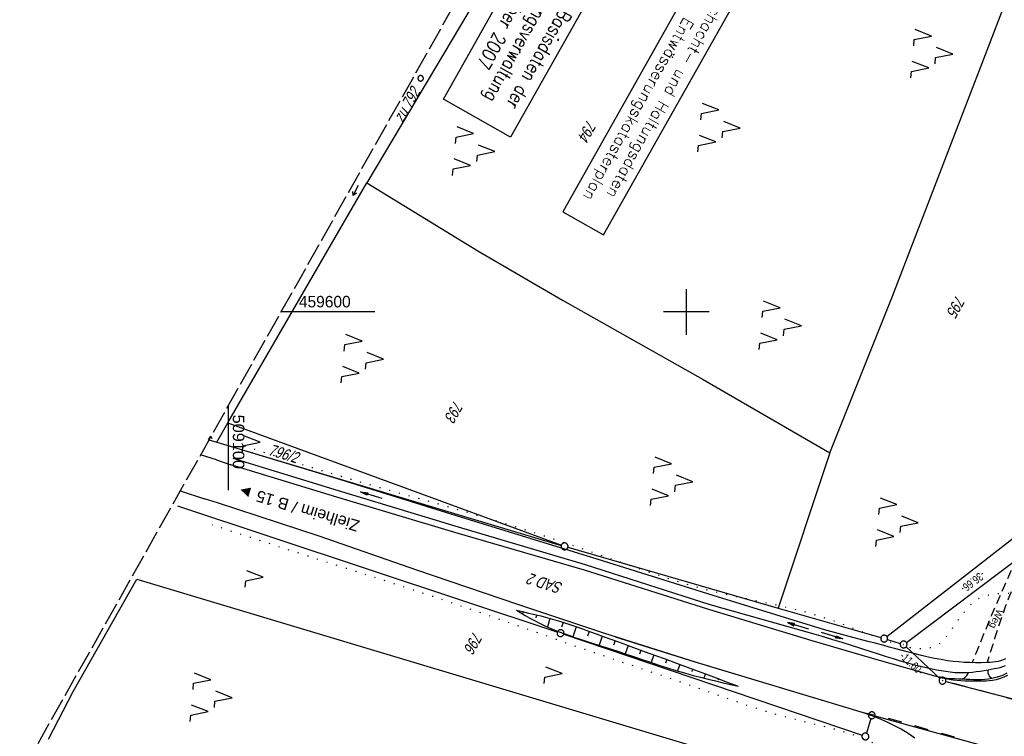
# Model space of a CAD drawing. Extents: x 509054 to 510069, y 459212 to 460305.
# Tile 2 of 66: x 509054 to 509269, y 459507 to 459664. Entities that reach past the tile are written whole.
import ezdxf

# ---------------------------------------------------------------- set-up
doc = ezdxf.new("R2010")
doc.units = 0
doc.header["$LTSCALE"] = 10
doc.header["$MEASUREMENT"] = 0
for name, pattern in [('AUSGEZOGEN', [0]), ('LT00', [0]), ('LT02', [0.4, 0.2, -0.2]), ('LT07', [0.22, 0.02, -0.2]), ('LT11', [0.3, 0.2, -0.1]), ('LT14', [0.6, 0.5, -0.1])]:
    doc.linetypes.add(name, pattern=pattern)
doc.layers.get('0').update_dxf_attribs({"linetype": 'LT00'})
for name, color, linetype in [('--EK_FBR', 1, 'LT00'), ('--EL_DFK_AB_L', 21, 'LT00'), ('--EL_DFK_AB_P', 7, 'LT00'), ('--EL_TEXT_KASTEN', 182, 'Continuous'), ('ABSTAND', 8, 'LT00'), ('DFK_AB_L', 21, 'LT00'), ('DFK_AB_P', 7, 'LT00'), ('DFK_BES-WEGE', 255, 'LT00'), ('DFK_FLUR_NR', 250, 'LT00'), ('DFK_GZPKT', 250, 'LT00'), ('DFK_KATASTER', 250, 'LT00'), ('DFK_NUTZUNG', 250, 'LT00'), ('DFK_STAND', 22, 'LT00'), ('DFK_TOPO-ANL', 252, 'LT00'), ('DFK_VERMPKT', 252, 'LT00'), ('FELDWEG_TEXT', 250, 'Continuous'), ('ORTSRICHTUNG', 7, 'Continuous'), ('PFEIL', 140, 'AUSGEZOGEN'), ('V110_AFBR_BAB', 250, 'LT00'), ('V110_BOESCH', 250, 'LT00'), ('V110_BOSCHUNG', 250, 'LT00'), ('V110_ERDWEG', 250, 'LT11'), ('V110_GEHOELZ', 250, 'LT07'), ('V110_GRABEN', 250, 'LT00'), ('V110_LD_MARK', 250, 'LT00'), ('V110_LG_MARK', 250, 'LT02'), ('V110_RASTER', 250, 'LT00')]:
    doc.layers.add(name, color=color, linetype=linetype)
doc.layers.add('-BLATT_110-RAND', color=7, linetype='LT14', plot=False)
doc.styles.add('Beschrift', font='ARIAL.TTF')
doc.styles.add('ROMANS', font='romans.shx', dxfattribs={"width": 0.8})
doc.styles.get("Standard").update_dxf_attribs({"font": 'ARIAL.TTF'})
doc.styles.add('Versorgungsltg', font='ARIAL.TTF', dxfattribs={"width": 0.8, "height": 2})

# ---------------------------------------------------------------- blocks, each defined once
blk = doc.blocks.new('SYMB7050')
at = {"color": 0, "linetype": 'ByBlock'}
blk.add_lwpolyline([(0, 0), (0, 0.093), (0.046, 0.058)], dxfattribs=at)
blk = doc.blocks.new('SYMB7010')
at = {"color": 0, "linetype": 'ByBlock'}
for points in [[(-0.031408, 0.499213), (-0.093728, 0.49134), (-0.15457, 0.475719), (-0.212975, 0.452595), (-0.268021, 0.422333), (-0.31884, 0.385411), (-0.36463, 0.342411), (-0.40467, 0.29401), (-0.438329, 0.240973), (-0.465074, 0.184136), (-0.484486, 0.124395), (-0.496256, 0.062692), (-0.5002, 0)], [(-0.5002, 0), (-0.496256, -0.062692), (-0.484486, -0.124395), (-0.465075, -0.184136), (-0.438329, -0.240973), (-0.404671, -0.29401), (-0.36463, -0.342411), (-0.31884, -0.385411), (-0.268021, -0.422333), (-0.212975, -0.452595), (-0.154571, -0.475719), (-0.093728, -0.49134), (-0.031408, -0.499213), (0.031408, -0.499213)], [(0.5002, 0), (0.496256, 0.062692), (0.484485, 0.124395), (0.465074, 0.184136), (0.438329, 0.240973), (0.40467, 0.29401), (0.36463, 0.342411), (0.31884, 0.385411), (0.268021, 0.422333), (0.212975, 0.452595), (0.15457, 0.475719), (0.093728, 0.49134), (0.031408, 0.499213), (-0.031408, 0.499213)], [(0.031408, -0.499213), (0.093728, -0.491341), (0.15457, -0.475719), (0.212975, -0.452595), (0.268021, -0.422333), (0.31884, -0.385411), (0.36463, -0.342411), (0.404671, -0.294011), (0.438329, -0.240974), (0.465075, -0.184136), (0.484486, -0.124395), (0.496256, -0.062692), (0.500201, 0)]]:
    blk.add_lwpolyline(points, dxfattribs=at)
blk = doc.blocks.new('SYMB0003')
at = {"color": 0, "linetype": 'ByBlock'}
for p, q in [((-0.015712, 0), (0.010166, 0.012015)), ((0, -0.021257), (-0.015712, 0)), ((0.010166, 0.012015), (0, -0.021257))]:
    blk.add_line(p, q, dxfattribs=at)
for points in [[(-0.031395, 0.499013), (-0.093691, 0.491144), (-0.154509, 0.475528), (-0.21289, 0.452414), (-0.267913, 0.422164), (-0.318712, 0.385257), (-0.364484, 0.342274), (-0.404509, 0.293893), (-0.438154, 0.240877), (-0.464888, 0.184062), (-0.484292, 0.124345), (-0.496058, 0.062667), (-0.5, 0)], [(-0.5, 0), (-0.496058, -0.062667), (-0.484292, -0.124345), (-0.464888, -0.184062), (-0.438154, -0.240877), (-0.404509, -0.293893), (-0.364485, -0.342274), (-0.318712, -0.385257), (-0.267914, -0.422164), (-0.21289, -0.452414), (-0.154509, -0.475529), (-0.093691, -0.491144), (-0.031395, -0.499014), (0.031395, -0.499014)], [(0.5, 0), (0.496057, 0.062667), (0.484292, 0.124345), (0.464888, 0.184062), (0.438153, 0.240877), (0.404509, 0.293893), (0.364484, 0.342274), (0.318712, 0.385257), (0.267913, 0.422164), (0.21289, 0.452414), (0.154509, 0.475528), (0.093691, 0.491144), (0.031395, 0.499013), (-0.031395, 0.499013)], [(0.031395, -0.499014), (0.093691, -0.491144), (0.154509, -0.475529), (0.21289, -0.452414), (0.267914, -0.422164), (0.318712, -0.385257), (0.364485, -0.342274), (0.404509, -0.293893), (0.438154, -0.240877), (0.464889, -0.184062), (0.484292, -0.124345), (0.496058, -0.062667), (0.5, 0)]]:
    blk.add_lwpolyline(points, dxfattribs=at)
blk = doc.blocks.new('SYMB7222')
at = {"color": 0, "linetype": 'ByBlock'}
blk.add_line((0, 0.185), (-0.11, -0.185), dxfattribs=at)
blk.add_lwpolyline([(0.25, -0.185), (0.11, -0.185), (0, 0.185)], dxfattribs=at)
blk = doc.blocks.new('SYMB7241')
at = {"color": 0, "linetype": 'ByBlock'}
for p, q in [((0, 0), (-0.26, 0)), ((-0.08, 0.045), (0, 0)), ((0, 0), (-0.08, -0.045))]:
    blk.add_line(p, q, dxfattribs=at)
blk = doc.blocks.new('SYMB7221')
at = {"color": 0, "linetype": 'ByBlock'}
for p, q in [((0, 0.435), (-0.11, 0.065)), ((0.11, 0.065), (0, 0.435)), ((0.25, 0.065), (0.11, 0.065)), ((-0.35, -0.065), (-0.46, -0.435)), ((0.35, -0.065), (0.24, -0.435))]:
    blk.add_line(p, q, dxfattribs=at)
for points in [[(-0.1, -0.435), (-0.24, -0.435), (-0.35, -0.065)], [(0.6, -0.435), (0.46, -0.435), (0.35, -0.065)]]:
    blk.add_lwpolyline(points, dxfattribs=at)
blk = doc.blocks.new('Pfreil3')
at = {"layer": 'PFEIL'}
blk.add_hatch(color=256, dxfattribs=at).paths.add_polyline_path([(-1.55, 0.27), (-1.55, -0.27), (0, 0)])
for p, q in [((-1.55, 0), (-4.83, 0)), ((-1.55, -0.27), (-1.55, 0.27)), ((-1.55, 0.27), (0, 0)), ((0, 0), (-1.55, -0.27))]:
    blk.add_line(p, q, dxfattribs=at)

msp = doc.modelspace()

# ---------------------------------------------------------------- linework, layer by layer
at = {"layer": '--EK_FBR'}
for points in [[(509269.95, 459521.15), (509269.17, 459520.78), (509268.37, 459520.47), (509267.54, 459520.22), (509266.71, 459520.02), (509265.92, 459519.89), (509265.12, 459519.81), (509264.32, 459519.76), (509263.51, 459519.74), (509262.7, 459519.75), (509261.89, 459519.78), (509261.08, 459519.81), (509260.27, 459519.85), (509259.43, 459519.88), (509258.6, 459519.92), (509257.76, 459519.97), (509256.94, 459520.04), (509256.11, 459520.15), (509255.3, 459520.29), (509254.5, 459520.49), (509241.67, 459524.07), (509227.45, 459528.26), (509204.87, 459535.05), (509177.73, 459543.65), (509149.48, 459551.88), (509123.73, 459559.61), (509100.53, 459566.65)], [(509249.89, 459507.01), (509248.39, 459508), (509246.85, 459508.93), (509245.28, 459509.79), (509243.67, 459510.58), (509242.03, 459511.3), (509240.37, 459511.94), (509238.68, 459512.5), (509224.2, 459516.88), (509202.18, 459523.49), (509182, 459529.88), (509163.2, 459536.18), (509141.18, 459543.68), (509119.85, 459551.04), (509097.64, 459558.37)]]:
    msp.add_lwpolyline(points, dxfattribs=at)
at = {"layer": '--EL_DFK_AB_L'}
for p, q in [((509248.02, 459527.9), (509276.11, 459549.04)), ((509247.97, 459526.94), (509255.35, 459520.05)), ((509256.63, 459519.35), (509298.59, 459508.42))]:
    msp.add_line(p, q, dxfattribs=at)
at = {"layer": '--EL_TEXT_KASTEN'}
msp.add_lwpolyline([(509205.15, 459678.88), (509173, 459621.83), (509181.91, 459616.81), (509214.06, 459673.85)], close=True, dxfattribs=at)
at = {"layer": '-BLATT_110-RAND'}
msp.add_lwpolyline([(509508.66, 460304.61), (509054.47, 459498.79), (509563.22, 459212.04), (510017.41, 460017.85), (509508.66, 460304.61)], dxfattribs=at)
at = {"layer": 'DFK_AB_L'}
for p, q in [((509248.02, 459527.9), (509276.11, 459549.04)), ((509247.97, 459526.94), (509255.35, 459520.05)), ((509256.63, 459519.35), (509298.59, 459508.42))]:
    msp.add_line(p, q, dxfattribs=at)
at = {"layer": 'DFK_KATASTER'}
for p, q in [((509158.21, 459675.23), (509130.27, 459628.15)), ((509244.98, 459603.47), (509269.28, 459666.54)), ((509099.9, 459575.77), (509130.27, 459628.15)), ((509130.27, 459628.15), (509154.48, 459613.36)), ((509154.48, 459613.36), (509172.99, 459602.56)), ((509231.32, 459569.25), (509244.98, 459603.47)), ((509172.99, 459602.56), (509203.68, 459585.27)), ((509203.68, 459585.27), (509231.32, 459569.25)), ((509097.48, 459571.6), (509099.9, 459575.77)), ((509099.9, 459575.77), (509172.71, 459549.12)), ((509095.79, 459572.11), (509097.48, 459571.6)), ((509097.48, 459571.6), (509172.69, 459549.07)), ((509231.32, 459569.25), (509220.06, 459535.4)), ((509171.82, 459530.16), (509089.02, 459557.6)), ((509243.75, 459529.19), (509272.66, 459551.68)), ((509174.13, 459548.65), (509220.06, 459535.4)), ((509066.11, 459517.19), (509080.01, 459541.71)), ((509080.01, 459541.71), (509228.31, 459497.27)), ((509220.06, 459535.4), (509242.44, 459528.94)), ((509173.24, 459529.68), (509238.36, 459507.62)), ((509243.88, 459528.51), (509246.7, 459527.67)), ((509060.74, 459506.81), (509066.11, 459517.19)), ((509240.25, 459511.27), (509239.29, 459508.1)), ((509270.79, 459503.66), (509241.19, 459511.79))]:
    msp.add_line(p, q, dxfattribs=at)
at = {"layer": 'DFK_STAND'}
msp.add_lwpolyline([(509189.59, 459687.82), (509161.6, 459638.17), (509146.95, 459646.42), (509174.94, 459696.08)], close=True, dxfattribs=at)
at = {"layer": 'DFK_TOPO-ANL'}
for p, q in [((509097.44, 459567.75), (509093.94, 459568.82)), ((509097.44, 459567.75), (509100.53, 459566.65)), ((509089.5, 459560.95), (509094.8, 459559.23)), ((509097.64, 459558.37), (509094.8, 459559.23)), ((509201.68, 459523.68), (509184.54, 459529.03)), ((509224.2, 459516.88), (509201.68, 459523.68))]:
    msp.add_line(p, q, dxfattribs=at)
at = {"layer": 'V110_AFBR_BAB'}
for points in [[(509269.95, 459521.15), (509269.17, 459520.78), (509268.37, 459520.47), (509267.54, 459520.22), (509266.71, 459520.02), (509265.92, 459519.89), (509265.12, 459519.81), (509264.32, 459519.76), (509263.51, 459519.74), (509262.7, 459519.75), (509261.89, 459519.78), (509261.08, 459519.81), (509260.27, 459519.85), (509259.43, 459519.88), (509258.6, 459519.92), (509257.76, 459519.97), (509256.94, 459520.04), (509256.11, 459520.15), (509255.3, 459520.29), (509254.5, 459520.49), (509241.67, 459524.07), (509227.45, 459528.26), (509204.87, 459535.05), (509177.73, 459543.65), (509149.48, 459551.88), (509123.73, 459559.61), (509100.53, 459566.65)], [(509249.89, 459507.01), (509248.39, 459508), (509246.85, 459508.93), (509245.28, 459509.79), (509243.67, 459510.58), (509242.03, 459511.3), (509240.37, 459511.94), (509238.68, 459512.5), (509224.2, 459516.88), (509202.18, 459523.49), (509182, 459529.88), (509163.2, 459536.18), (509141.18, 459543.68), (509119.85, 459551.04), (509097.64, 459558.37)]]:
    msp.add_lwpolyline(points, dxfattribs=at)
at = {"layer": 'V110_BOESCH'}
for points in [[(509162.88, 459534.9), (509164.22, 459534.61), (509165.56, 459534.31), (509166.9, 459534), (509168.23, 459533.68), (509169.76, 459533.26), (509171.29, 459532.82), (509172.81, 459532.35), (509174.33, 459531.86), (509175.84, 459531.35), (509177.34, 459530.83), (509178.84, 459530.29), (509180.34, 459529.75), (509181.84, 459529.21), (509185.16, 459528), (509188.49, 459526.79), (509191.81, 459525.58), (509195.13, 459524.36), (509198.44, 459523.15), (509201.75, 459521.92), (509204.14, 459521.03), (509206.53, 459520.14), (509208.92, 459519.24), (509211.31, 459518.34)], [(509162.88, 459534.9), (509163.86, 459534.32), (509164.84, 459533.75), (509165.82, 459533.19), (509166.82, 459532.65), (509167.82, 459532.13), (509169.09, 459531.52), (509170.38, 459530.96), (509171.68, 459530.43), (509173, 459529.92), (509174.33, 459529.45), (509175.67, 459528.99), (509177.02, 459528.55), (509178.37, 459528.12), (509179.72, 459527.69), (509181.07, 459527.25), (509182.93, 459526.65), (509184.78, 459526.03), (509186.63, 459525.41), (509188.48, 459524.79), (509190.32, 459524.17), (509192.17, 459523.55), (509194.02, 459522.95), (509195.87, 459522.36), (509197.73, 459521.79), (509199.59, 459521.24), (509201.46, 459520.71), (509203.09, 459520.28), (509204.73, 459519.87), (509206.37, 459519.48), (509208.01, 459519.09), (509209.66, 459518.72), (509211.31, 459518.34)]]:
    msp.add_lwpolyline(points, dxfattribs=at)
at = {"layer": 'V110_BOSCHUNG'}
for p, q in [((509164.35, 459534.58), (509164.24, 459534.1)), ((509167.28, 459533.91), (509167.12, 459533.24)), ((509170.2, 459533.14), (509169.68, 459531.26)), ((509173.1, 459532.26), (509172.77, 459531.2)), ((509175.97, 459531.31), (509175.24, 459529.14)), ((509178.81, 459530.3), (509178.44, 459529.26)), ((509181.64, 459529.28), (509180.93, 459527.3)), ((509184.45, 459528.25), (509184.12, 459527.31)), ((509187.27, 459527.23), (509186.63, 459525.41)), ((509190.09, 459526.2), (509189.78, 459525.33)), ((509192.92, 459525.17), (509192.31, 459523.51)), ((509195.74, 459524.14), (509195.45, 459523.36)), ((509198.56, 459523.1), (509198.03, 459521.7)), ((509201.37, 459522.06), (509201.15, 459521.46)), ((509204.18, 459521.01), (509203.84, 459520.1)), ((509206.99, 459519.96), (509206.88, 459519.67)), ((509209.8, 459518.91), (509209.72, 459518.7))]:
    msp.add_line(p, q, dxfattribs=at)
at = {"layer": 'V110_ERDWEG', "flags": 128}
for points in [[(509459.45, 459758.31), (509457.01, 459757.14), (509454.57, 459755.97), (509452.13, 459754.81), (509449.68, 459753.66), (509447.22, 459752.52), (509444.76, 459751.4), (509442.3, 459750.29), (509439.82, 459749.21), (509437.33, 459748.16), (509435.1, 459747.24), (509432.87, 459746.35), (509430.63, 459745.47), (509428.38, 459744.61), (509426.12, 459743.76), (509423.87, 459742.93), (509421.6, 459742.1), (509419.34, 459741.28), (509417.07, 459740.46), (509414.44, 459739.51), (509411.8, 459738.56), (509409.17, 459737.6), (509406.54, 459736.64), (509403.91, 459735.66), (509401.29, 459734.67), (509398.67, 459733.66), (509396.07, 459732.64), (509393.54, 459731.61), (509391.03, 459730.57), (509388.53, 459729.49), (509386.03, 459728.39), (509383.56, 459727.26), (509381.1, 459726.09), (509378.66, 459724.88), (509376.24, 459723.64), (509372.73, 459721.74), (509369.26, 459719.76), (509365.84, 459717.7), (509362.48, 459715.55), (509359.16, 459713.33), (509356.92, 459711.76), (509354.71, 459710.16), (509352.52, 459708.51), (509350.37, 459706.82), (509348.26, 459705.1), (509346.19, 459703.32), (509344.57, 459701.89), (509342.98, 459700.42), (509341.41, 459698.94), (509339.86, 459697.43), (509338.33, 459695.9), (509336.81, 459694.36), (509335.31, 459692.8), (509333.81, 459691.23), (509332.32, 459689.65), (509330.84, 459688.06), (509329.57, 459686.69), (509328.31, 459685.32), (509327.05, 459683.94), (509325.81, 459682.55), (509324.59, 459681.15), (509323.4, 459679.72), (509322.23, 459678.28), (509321.09, 459676.82), (509319.99, 459675.33), (509318.93, 459673.81), (509317.81, 459672.11), (509316.74, 459670.37), (509315.72, 459668.59), (509314.75, 459666.79), (509313.81, 459664.97), (509312.91, 459663.12), (509312.05, 459661.26), (509311.21, 459659.37), (509310.4, 459657.48), (509309.62, 459655.57), (509308.85, 459653.65), (509308.1, 459651.73), (509307.35, 459649.81), (509306.39, 459647.27), (509305.43, 459644.72), (509304.49, 459642.18), (509303.55, 459639.64), (509302.61, 459637.1), (509301.68, 459634.57), (509300.74, 459632.03), (509299.81, 459629.49), (509298.58, 459626.18), (509297.34, 459622.87), (509296.09, 459619.56), (509294.82, 459616.26), (509293.54, 459612.96), (509292.87, 459611.25), (509292.2, 459609.55), (509291.53, 459607.84), (509290.87, 459606.12), (509290.22, 459604.41), (509289.59, 459602.69), (509288.98, 459600.96), (509288.39, 459599.23), (509287.82, 459597.49), (509287.29, 459595.72), (509286.78, 459593.95), (509286.3, 459592.17), (509285.84, 459590.38), (509285.4, 459588.59), (509284.97, 459586.8), (509284.54, 459585), (509284.13, 459583.2), (509283.71, 459581.39), (509283.29, 459579.59), (509282.8, 459577.52), (509282.29, 459575.44), (509281.77, 459573.37), (509281.24, 459571.31), (509280.68, 459569.25), (509280.1, 459567.2), (509279.49, 459565.16), (509278.85, 459563.14), (509278.18, 459561.12), (509277.47, 459559.11), (509276.8, 459557.32), (509276.11, 459555.55), (509275.39, 459553.78), (509274.65, 459552.01), (509273.89, 459550.26), (509273.12, 459548.5), (509272.35, 459546.76), (509271.56, 459545.01), (509270.77, 459543.27), (509269.99, 459541.52), (509269.2, 459539.77), (509268.43, 459538.02), (509267.52, 459535.94), (509266.63, 459533.85), (509265.76, 459531.76), (509264.89, 459529.67), (509264.02, 459527.57), (509263.17, 459525.47), (509262.31, 459523.37)], [(509460.3, 459756.77), (509458.1, 459755.71), (509455.89, 459754.65), (509453.68, 459753.59), (509451.47, 459752.54), (509449.25, 459751.5), (509447.03, 459750.48), (509444.8, 459749.47), (509442.56, 459748.47), (509440.32, 459747.49), (509438.07, 459746.54), (509435.83, 459745.62), (509433.58, 459744.72), (509431.33, 459743.84), (509429.06, 459742.97), (509426.8, 459742.11), (509424.53, 459741.27), (509422.26, 459740.43), (509419.98, 459739.59), (509417.71, 459738.75), (509414.71, 459737.64), (509411.72, 459736.53), (509408.73, 459735.4), (509405.74, 459734.26), (509402.76, 459733.11), (509399.79, 459731.95), (509396.82, 459730.76), (509394.58, 459729.85), (509392.35, 459728.93), (509390.12, 459727.99), (509387.9, 459727.03), (509385.69, 459726.05), (509383.5, 459725.05), (509381.31, 459724.01), (509379.14, 459722.95), (509376.99, 459721.86), (509374.09, 459720.31), (509371.22, 459718.71), (509368.38, 459717.04), (509365.58, 459715.31), (509362.82, 459713.52), (509360.09, 459711.68), (509357.95, 459710.18), (509355.83, 459708.64), (509353.75, 459707.06), (509351.69, 459705.45), (509349.67, 459703.79), (509347.69, 459702.1), (509346.07, 459700.66), (509344.48, 459699.19), (509342.91, 459697.7), (509341.36, 459696.19), (509339.83, 459694.66), (509338.31, 459693.11), (509336.81, 459691.55), (509335.31, 459689.98), (509333.82, 459688.39), (509332.34, 459686.81), (509331.09, 459685.46), (509329.84, 459684.11), (509328.61, 459682.76), (509327.39, 459681.39), (509326.19, 459680.01), (509325.01, 459678.61), (509323.85, 459677.2), (509322.73, 459675.76), (509321.64, 459674.3), (509320.59, 459672.81), (509319.48, 459671.13), (509318.41, 459669.41), (509317.39, 459667.66), (509316.41, 459665.88), (509315.47, 459664.08), (509314.58, 459662.25), (509313.71, 459660.4), (509312.88, 459658.54), (509312.08, 459656.66), (509311.31, 459654.77), (509310.55, 459652.87), (509309.82, 459650.96), (509309.11, 459649.05), (509308.36, 459647.02), (509307.63, 459644.99), (509306.91, 459642.95), (509306.19, 459640.92), (509305.48, 459638.89), (509304.77, 459636.86), (509304.05, 459634.83), (509303.33, 459632.81), (509302.59, 459630.78), (509301.84, 459628.77), (509301.05, 459626.69), (509300.25, 459624.61), (509299.43, 459622.54), (509298.61, 459620.47), (509297.78, 459618.41), (509296.94, 459616.34), (509296.11, 459614.27), (509295.28, 459612.2), (509294.53, 459610.31), (509293.79, 459608.41), (509293.06, 459606.51), (509292.34, 459604.6), (509291.65, 459602.69), (509290.98, 459600.77), (509290.34, 459598.84), (509289.73, 459596.9), (509289.22, 459595.16), (509288.72, 459593.4), (509288.25, 459591.64), (509287.8, 459589.88), (509287.37, 459588.1), (509286.94, 459586.33), (509286.53, 459584.55), (509286.11, 459582.77), (509285.71, 459580.99), (509285.29, 459579.21), (509284.84, 459577.27), (509284.38, 459575.34), (509283.91, 459573.41), (509283.42, 459571.48), (509282.91, 459569.56), (509282.38, 459567.65), (509281.83, 459565.75), (509281.24, 459563.85), (509280.63, 459561.97), (509279.98, 459560.1), (509279.3, 459558.24), (509278.66, 459556.61), (509278, 459554.99), (509277.31, 459553.38), (509276.61, 459551.78), (509275.89, 459550.18), (509275.17, 459548.58), (509274.44, 459546.99), (509273.71, 459545.39), (509272.99, 459543.8), (509272.28, 459542.19), (509271.59, 459540.59), (509270.92, 459538.97), (509270.27, 459537.34), (509269.62, 459535.64), (509269.01, 459533.93), (509268.41, 459532.21), (509267.84, 459530.48), (509267.28, 459528.74), (509266.74, 459527), (509266.2, 459525.26), (509265.67, 459523.51)]]:
    msp.add_lwpolyline(points, dxfattribs=at)
at = {"layer": 'V110_ERDWEG'}
for points in [[(509260.27, 459519.85), (509260.78, 459520.24), (509261.21, 459520.71), (509261.56, 459521.25)], [(509266.71, 459520.02), (509266.42, 459520.24), (509266.18, 459520.5), (509266, 459520.82), (509265.88, 459521.16), (509265.84, 459521.52), (509265.87, 459521.87)]]:
    msp.add_lwpolyline(points, dxfattribs=at)
at = {"layer": 'V110_GEHOELZ', "flags": 128}
for points in [[(509276.76, 459537), (509276.16, 459537.26), (509275.56, 459537.51), (509274.95, 459537.75), (509274.34, 459537.96), (509273.39, 459538.22), (509272.43, 459538.41), (509271.44, 459538.53), (509270.45, 459538.58), (509269.45, 459538.58), (509268.45, 459538.53), (509267.45, 459538.42), (509266.46, 459538.27), (509265.93, 459538.18), (509265.42, 459538.06), (509264.91, 459537.92), (509264.42, 459537.75), (509263.94, 459537.54), (509263.47, 459537.26), (509263.01, 459536.94), (509262.58, 459536.59), (509262.16, 459536.21), (509261.77, 459535.81), (509261.11, 459535.09), (509260.49, 459534.34), (509259.9, 459533.58), (509259.33, 459532.8), (509258.77, 459532), (509258.22, 459531.2), (509257.65, 459530.38), (509257.3, 459529.88), (509256.94, 459529.38), (509256.56, 459528.9), (509256.17, 459528.45), (509255.76, 459528.04), (509255.32, 459527.67), (509254.66, 459527.24), (509253.95, 459526.92), (509253.2, 459526.69), (509252.4, 459526.56), (509251.58, 459526.5), (509250.73, 459526.52), (509249.85, 459526.6), (509248.95, 459526.74), (509248.05, 459526.93), (509247.13, 459527.16), (509246.22, 459527.42), (509245.3, 459527.71), (509244.4, 459528.01), (509243.5, 459528.32), (509242.03, 459528.85), (509240.59, 459529.38), (509239.2, 459529.91), (509237.84, 459530.43), (509236.51, 459530.94), (509235.19, 459531.44), (509233.89, 459531.93), (509232.6, 459532.41), (509231.31, 459532.87), (509230.01, 459533.31), (509228.7, 459533.72), (509227.15, 459534.18), (509225.58, 459534.62), (509223.99, 459535.02), (509222.38, 459535.41), (509220.76, 459535.78), (509219.12, 459536.14), (509217.48, 459536.49), (509215.83, 459536.83), (509214.17, 459537.17), (509212.51, 459537.52), (509210.85, 459537.87), (509209.2, 459538.23), (509207.55, 459538.6), (509205.9, 459539), (509203.73, 459539.55), (509201.58, 459540.14), (509199.44, 459540.76), (509197.31, 459541.41), (509195.2, 459542.09), (509193.09, 459542.78), (509190.99, 459543.49), (509188.89, 459544.21), (509186.8, 459544.94), (509184.72, 459545.68), (509182.63, 459546.42), (509180.54, 459547.16), (509178.45, 459547.89), (509173.97, 459549.43), (509169.48, 459550.92), (509164.97, 459552.38), (509160.44, 459553.79), (509155.9, 459555.17), (509151.35, 459556.51), (509148.69, 459557.27), (509146.02, 459558.03), (509143.35, 459558.78), (509140.68, 459559.52), (509138.01, 459560.26), (509135.34, 459561.01), (509132.68, 459561.75), (509130.01, 459562.51), (509127.35, 459563.28), (509124.69, 459564.06), (509121.85, 459564.91), (509119.02, 459565.78), (509116.18, 459566.67), (509113.36, 459567.56), (509110.53, 459568.47), (509107.71, 459569.38), (509104.89, 459570.3), (509102.06, 459571.22)], [(509245.74, 459390.98), (509246.29, 459392.27), (509247.04, 459394.08), (509247.78, 459395.88), (509248.49, 459397.7), (509249.17, 459399.52), (509249.83, 459401.35), (509250.46, 459403.2), (509251.05, 459405.05), (509251.57, 459406.8), (509252.05, 459408.56), (509252.51, 459410.33), (509252.95, 459412.11), (509253.37, 459413.89), (509253.77, 459415.68), (509254.16, 459417.47), (509254.54, 459419.27), (509254.91, 459421.06), (509255.28, 459422.86), (509256.05, 459426.6), (509256.83, 459430.33), (509257.62, 459434.05), (509258.42, 459437.77), (509259.23, 459441.49), (509260.06, 459445.19), (509260.51, 459447.16), (509260.95, 459449.13), (509261.4, 459451.1), (509261.84, 459453.07), (509262.26, 459455.05), (509262.68, 459457.03), (509263.07, 459459.02), (509263.45, 459461.02), (509263.79, 459463.03), (509264.11, 459465.06), (509264.3, 459466.38), (509264.47, 459467.72), (509264.62, 459469.05), (509264.73, 459470.39), (509264.81, 459471.73), (509264.85, 459473.06), (509264.84, 459474.39), (509264.77, 459475.71), (509264.65, 459477.02), (509264.46, 459478.32), (509264.21, 459479.61), (509263.89, 459480.84), (509263.51, 459482.06), (509263.06, 459483.26), (509262.56, 459484.45), (509262.01, 459485.61), (509261.42, 459486.76), (509260.78, 459487.89), (509260.11, 459489), (509258.98, 459490.73), (509257.77, 459492.39), (509256.48, 459494), (509255.13, 459495.54), (509253.71, 459497.02), (509252.22, 459498.44), (509250.66, 459499.78), (509249.09, 459501.01), (509247.47, 459502.17), (509245.8, 459503.26), (509244.08, 459504.28), (509242.32, 459505.23), (509240.52, 459506.09), (509238.69, 459506.88), (509236.83, 459507.59), (509235.57, 459508.01), (509234.31, 459508.41), (509233.04, 459508.77), (509231.76, 459509.12), (509230.48, 459509.45), (509229.19, 459509.76), (509227.91, 459510.07), (509226.62, 459510.37), (509225.33, 459510.68), (509224.04, 459510.99), (509222.76, 459511.31), (509220.9, 459511.81), (509219.05, 459512.33), (509217.21, 459512.88), (509215.37, 459513.46), (509213.54, 459514.05), (509211.72, 459514.67), (509209.9, 459515.29), (509208.08, 459515.93), (509206.27, 459516.57), (509204.45, 459517.21), (509202.64, 459517.86), (509200.82, 459518.5), (509198.29, 459519.38), (509195.76, 459520.25), (509193.23, 459521.11), (509190.69, 459521.97), (509188.16, 459522.82), (509185.62, 459523.68), (509183.09, 459524.53), (509180.56, 459525.4), (509177.87, 459526.33), (509175.2, 459527.26), (509172.52, 459528.21), (509169.85, 459529.15), (509167.17, 459530.1), (509164.5, 459531.05), (509161.82, 459531.99), (509157.47, 459533.52), (509153.11, 459535.02), (509148.75, 459536.51), (509144.38, 459537.98), (509140, 459539.43), (509136.99, 459540.42), (509133.97, 459541.4), (509130.95, 459542.37), (509127.92, 459543.34), (509124.9, 459544.3), (509121.88, 459545.27), (509118.86, 459546.24), (509114.38, 459547.68), (509109.91, 459549.13), (509105.44, 459550.59), (509100.97, 459552.05), (509096.5, 459553.51)]]:
    msp.add_lwpolyline(points, dxfattribs=at)
at = {"layer": 'V110_GRABEN'}
for points in [[(509269.63, 459524.3), (509269.13, 459524.07), (509268.6, 459523.89), (509268.04, 459523.76), (509267.46, 459523.66), (509266.87, 459523.59), (509266.27, 459523.54), (509265.67, 459523.51), (509264.38, 459523.47), (509263.11, 459523.46), (509261.86, 459523.49), (509260.63, 459523.54), (509259.41, 459523.63), (509258.2, 459523.76), (509257, 459523.91), (509255.58, 459524.14), (509254.17, 459524.4), (509252.76, 459524.7), (509251.35, 459525.02), (509249.93, 459525.37), (509248.52, 459525.73), (509247.11, 459526.11), (509245.69, 459526.49), (509244.28, 459526.88), (509242.87, 459527.26), (509241.24, 459527.7), (509239.61, 459528.12), (509237.99, 459528.55), (509236.36, 459528.97), (509234.74, 459529.4), (509233.12, 459529.83), (509231.51, 459530.28), (509229.9, 459530.74), (509228.29, 459531.22), (509205.85, 459538.1), (509178.19, 459546.8), (509150.96, 459555.18), (509124.56, 459563.4), (509101.92, 459570.19)], [(509269.62, 459522.76), (509269.03, 459522.55), (509268.42, 459522.37), (509267.79, 459522.23), (509267.16, 459522.1), (509266.51, 459521.98), (509265.87, 459521.87), (509265, 459521.72), (509264.13, 459521.57), (509263.27, 459521.44), (509262.42, 459521.33), (509261.56, 459521.25), (509260.57, 459521.22), (509259.58, 459521.23), (509258.59, 459521.29), (509257.6, 459521.39), (509256.61, 459521.52), (509255.62, 459521.67), (509254.63, 459521.85), (509253.03, 459522.18), (509251.45, 459522.55), (509249.88, 459522.95), (509248.32, 459523.38), (509246.77, 459523.83), (509245.22, 459524.3), (509243.68, 459524.78), (509242.13, 459525.27), (509240.11, 459525.91), (509238.08, 459526.56), (509236.06, 459527.21), (509234.03, 459527.84), (509231.99, 459528.47), (509229.96, 459529.08), (509227.91, 459529.67), (509205.22, 459536.09), (509177.99, 459544.85), (509150.22, 459553.06), (509124.05, 459560.97), (509101.07, 459568)]]:
    msp.add_lwpolyline(points, dxfattribs=at)
at = {"layer": 'V110_LD_MARK'}
msp.add_lwpolyline([(509270.09, 459520.68), (509269.3, 459520.32), (509268.48, 459520.01), (509267.65, 459519.76), (509266.81, 459519.59), (509266.12, 459519.49), (509265.44, 459519.44), (509264.75, 459519.41), (509264.06, 459519.41), (509263.36, 459519.41), (509262.5, 459519.41), (509261.64, 459519.42), (509260.79, 459519.44), (509259.93, 459519.48), (509259.08, 459519.55), (509258.23, 459519.64), (509257.39, 459519.77), (509256.66, 459519.92), (509255.94, 459520.1), (509255.22, 459520.29), (509254.5, 459520.49)], dxfattribs=at)
at = {"layer": 'V110_LG_MARK', "ltscale": 1.5, "flags": 128}
for points in [[(509258.3, 459519.02), (509279.12, 459513.38), (509288.63, 459511.02)], [(509258.54, 459507.2), (509257.08, 459507.62), (509244.13, 459511.29), (509238.68, 459512.5)]]:
    msp.add_lwpolyline(points, dxfattribs=at)
at = {"layer": 'V110_RASTER'}
for p, q in [((509200, 459595), (509200, 459605)), ((509131.98, 459600), (509111.51, 459600)), ((509205, 459600), (509195, 459600)), ((509100, 459579.58), (509100, 459561.08))]:
    msp.add_line(p, q, dxfattribs=at)

# ---------------------------------------------------------------- block references
at = {"layer": '--EL_DFK_AB_P', "xscale": 1.500000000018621, "yscale": 1.5, "zscale": 1.5, "rotation": 264.7377099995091}
for p in [(509247.42, 459527.45), (509255.9, 459519.54)]:
    msp.add_blockref('SYMB0003', p, dxfattribs=at)
at = {"layer": 'DFK_AB_P', "xscale": 1.500000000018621, "yscale": 1.5, "zscale": 1.5, "rotation": 264.7377099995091}
for p in [(509247.42, 459527.45), (509255.9, 459519.54)]:
    msp.add_blockref('SYMB0003', p, dxfattribs=at)
at = {"layer": 'DFK_GZPKT', "xscale": 1.500000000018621, "yscale": 1.5, "zscale": 1.5, "rotation": 264.7377099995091}
for p in [(509173.41, 459548.86), (509172.53, 459529.92), (509243.16, 459528.73), (509240.47, 459511.99), (509239.07, 459507.38)]:
    msp.add_blockref('SYMB7010', p, dxfattribs=at)
at = {"layer": 'DFK_KATASTER', "xscale": 10, "yscale": 10, "zscale": 10, "rotation": 330.0465899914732}
msp.add_blockref('SYMB7050', (509095.7, 459572.1), dxfattribs=at)
at = {"layer": 'DFK_NUTZUNG', "yscale": 10, "zscale": 10}
for name, p, xscale, rotation in [('SYMB7221', (509253.86, 459656.66), 10.00000000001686, 264.7377100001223), ('SYMB7221', (509207.4, 459640.52), 10.00000000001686, 264.7377100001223), ('SYMB7221', (509153.84, 459635.38), 10.00000000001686, 264.7377100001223), ('SYMB7241', (509127.24, 459625.39), 9.999999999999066, 242.1342500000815), ('SYMB7221', (509220.77, 459597.37), 10.00000000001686, 264.7377100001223), ('SYMB7221', (509129.55, 459590.08), 10.00000000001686, 264.7377100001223), ('SYMB7222', (509105.15, 459571.73), 10.00000000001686, 264.7377100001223), ('SYMB7221', (509197.06, 459563.33), 10.00000000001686, 264.7377100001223), ('SYMB7221', (509246.26, 459554.42), 10.00000000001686, 264.7377100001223), ('SYMB7222', (509105.77, 459542.27), 10.00000000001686, 264.7377100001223), ('SYMB7221', (509096.55, 459516.21), 10.00000000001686, 264.7377100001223), ('SYMB7222', (509171.03, 459521.26), 10.00000000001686, 264.7377100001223)]:
    msp.add_blockref(name, p, dxfattribs=dict(at, xscale=xscale, rotation=rotation))
at = {"layer": 'DFK_VERMPKT', "xscale": 1.200000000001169, "yscale": 1.200000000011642, "zscale": 1.2, "rotation": 264.7377100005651}
msp.add_blockref('SYMB7010', (509141.99, 459650.98), dxfattribs=at)
at = {"layer": 'PFEIL'}
for p, rotation in [((509128.87, 459560.73), 163.6204693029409), ((509234.12, 459528.67), 343.6824134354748)]:
    msp.add_blockref('Pfreil3', p, dxfattribs=dict(at, rotation=rotation))
at = {"layer": 'PFEIL', "xscale": -1, "rotation": 343.5373304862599}
msp.add_blockref('Pfreil3', (509222.04, 459532.23), dxfattribs=at)

# ---------------------------------------------------------------- texts
at = {"layer": '--EL_TEXT_KASTEN', "insert": (509193.53, 459647.84), "char_height": 2.5, "attachment_point": 5, "rotation": 240.5925, "style": 'ROMANS'}
msp.add_mtext('{\\W1;Schacht- und Haltungsdaten\\Psiehe Entwässerungskatasterplan}', dxfattribs=at)
at = {"layer": 'ABSTAND', "width": 0.75}
for s, rotation, p in [(' -36.66-', -143.0404, (509264.83, 459543.93)), (' -11.60-', -43.01, (509246.03, 459525.06))]:
    msp.add_text(s, height=1.8, rotation=rotation, dxfattribs=at).set_placement(p)
at = {"layer": 'DFK_BES-WEGE', "oblique": 13.754, "width": 0.75}
msp.add_text('SAD 2', height=2.5, rotation=162.6742, dxfattribs=at).set_placement((509173.23, 459540.76))
at = {"layer": 'DFK_FLUR_NR', "oblique": 13.754, "width": 0.75}
for s, rotation, p in [('zu 792', 59.8698, (509138.05, 459641.17)), ('794', 240.5925, (509178.42, 459642.12)), ('795', 240.5925, (509258.92, 459603.86)), ('793', 240.5925, (509149.35, 459580.91)), ('796/2', -16.8857, (509108.55, 459568.85)), ('796', 240.5925, (509153.56, 459530.47))]:
    msp.add_text(s, height=2.5, rotation=rotation, dxfattribs=at).set_placement(p)
at = {"layer": 'DFK_STAND', "insert": (509174.43, 459663.66), "char_height": 3, "width": 55.058, "attachment_point": 2, "rotation": 240.5925, "style": 'Versorgungsltg'}
msp.add_mtext('{\\Fromans|c0;Nutzung der Basisdaten der Bayr. Vermessungsverwaltung\\PStand November 2007}', dxfattribs=at)
at = {"layer": 'FELDWEG_TEXT', "insert": (509267.4, 459535.45), "char_height": 1.5, "attachment_point": 7, "rotation": 247.2346, "style": 'Beschrift'}
msp.add_mtext('Weg', dxfattribs=at)
at = {"layer": 'ORTSRICHTUNG', "insert": (509115.61, 459558.45), "char_height": 2.5, "attachment_point": 8, "rotation": 163.1512, "style": 'Beschrift'}
msp.add_mtext('Zielheim / B 15 ►', dxfattribs=at)
at = {"layer": 'V110_RASTER'}
for s, rotation, width, p in [(' 459600', 0.0004, 0.969, (509114.48, 459601)), (' 509100', -89.9996, 1.017, (509101, 459578.58))]:
    msp.add_text(s, height=2.5, rotation=rotation, dxfattribs=dict(at, width=width)).set_placement(p)

doc.saveas('drawing.dxf')
